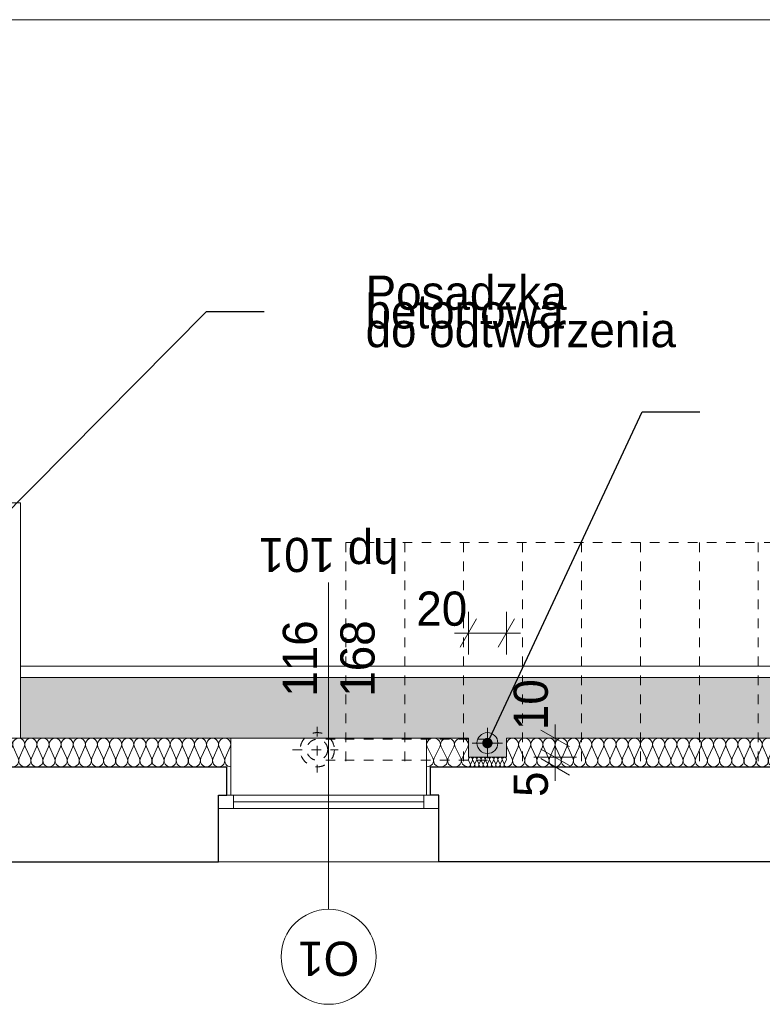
# Model space of a CAD drawing. Extents: x -21260 to 35740, y -2672 to 187028.
# Tile 59 of 120: x 11359 to 15265, y 61846 to 67028. Entities that reach past the tile are written whole.
import ezdxf

# ---------------------------------------------------------------- set-up
doc = ezdxf.new("R2010")
doc.units = 0
doc.header["$MEASUREMENT"] = 0
doc.linetypes.add('Hidden Line', pattern=[100, 50, -50])
for name, color, linetype, lineweight, true_color in [('arch izolacje_Nr_Pióra__3', 7, 'Continuous', 13, 0xff6600), ('Arch ocieplenie_Nr_Pióra__22', 7, 'Continuous', 9, 0x7f7f7f), ('Arch okna_Nr_Pióra__82', 7, 'Continuous', 20, 0xaaaaaa), ('INWENT.ŚCIANY_Nr_Pióra__2', 7, 'Continuous', 13, 0x7f7f7f)]:
    doc.layers.add(name, color=color, linetype=linetype, lineweight=lineweight, true_color=true_color)
for name, color, linetype, lineweight in [('arch izolacje_Nr_Pióra__5', 7, 'Continuous', 13), ('Arch opisy okien_Nr_Pióra__21', 7, 'Continuous', 13), ('ARCH TABELA_Nr_Pióra__21', 7, 'Continuous', 13), ('Arch wymiary_Nr_Pióra__5', 7, 'Continuous', 13), ('INWENT ODWODNIENIE_Nr_Pióra__21', 7, 'Continuous', 13), ('INWENT OPISY_Nr_Pióra__21', 7, 'Continuous', 13), ('INWENT. OKNA_Nr_Pióra__5', 7, 'Continuous', 13), ('INWENT.ŚCIANY_Nr_Pióra__1', 7, 'Continuous', 25), ('INWENT.ŚCIANY_Nr_Pióra__21', 7, 'Continuous', 13)]:
    doc.layers.add(name, color=color, linetype=linetype, lineweight=lineweight)
doc.layers.add('Arch ocieplenie', color=7, linetype='Continuous')
doc.layers.add('Arch wymiary', color=7, linetype='Continuous')
doc.styles.add('GENERATED_STYLE_1', font='txt')
doc.styles.add('GENERATED_STYLE_4', font='txt')
doc.styles.add('GENERATED_STYLE_6', font='txt')
doc.styles.add('GENERATED_STYLE_7', font='txt')
doc.dimstyles.new('GENERATED_STYLE__1', dxfattribs={"dimtxt": 179.999995, "dimasz": 114, "dimexe": 0.18, "dimexo": 0, "dimgap": 0.09, "dimtad": 1, "dimdec": 0, "dimlfac": 0.1, "dimzin": 0, "dimdsep": 46, "dimtxsty": 'GENERATED_STYLE_1', "dimblk": 'ARROWHEAD_2', "dimblk1": 'ARROWHEAD_2', "dimblk2": 'ARROWHEAD_2', "dimcen": 0.09, "dimclrd": 7, "dimclre": 7, "dimclrt": 7, "dimazin": 0, "dimtfac": 1, "dimtdec": 4, "dimtmove": 0, "dimatfit": 3, "dimfxl": 0, "dimtolj": 1, "dimtzin": 0, "dimarcsym": 0})
doc.dimstyles.new('GENERATED_STYLE__3', dxfattribs={"dimtxt": 179.999995, "dimasz": 114, "dimexe": 0.18, "dimexo": 0, "dimgap": 0.09, "dimtad": 1, "dimtih": 1, "dimtoh": 1, "dimdec": 0, "dimlfac": 0.1, "dimzin": 0, "dimdsep": 46, "dimtxsty": 'GENERATED_STYLE_1', "dimblk": 'ARROWHEAD_2', "dimblk1": 'ARROWHEAD_2', "dimblk2": 'ARROWHEAD_2', "dimcen": 0.09, "dimclrd": 7, "dimclre": 7, "dimclrt": 7, "dimazin": 0, "dimtfac": 1, "dimtdec": 4, "dimtmove": 0, "dimatfit": 3, "dimfxl": 0, "dimtolj": 1, "dimtzin": 0, "dimarcsym": 0})
doc.dimstyles.new('GENERATED_STYLE__6', dxfattribs={"dimtxt": 0.18, "dimasz": 109.44, "dimexe": 0.18, "dimexo": 0.0625, "dimgap": 0.09, "dimtad": 0, "dimtih": 1, "dimtoh": 1, "dimdec": 4, "dimzin": 0, "dimdsep": 46, "dimcen": 0.09, "dimadec": 0, "dimazin": 0, "dimtfac": 1, "dimtdec": 4, "dimtmove": 0, "dimatfit": 3, "dimldrblk": 'ARROWHEAD_11', "dimfxl": 0, "dimtolj": 1, "dimtzin": 0, "dimarcsym": 0})

# ---------------------------------------------------------------- blocks, each defined once
blk = doc.blocks.new('Izolacja cieplna 14_7', base_point=(12469.1, 63095.9))
at = {"layer": 'Arch ocieplenie_Nr_Pióra__22', "linetype": 'Continuous'}
for p, q in [((10905.3, 63140.6), (10878.8, 63201.2)), ((10937.2, 63201.2), (10910.6, 63140.6)), ((10969, 63140.6), (10942.5, 63201.2)), ((11000.9, 63201.2), (10974.4, 63140.6)), ((11032.7, 63140.6), (11006.2, 63201.2)), ((11064.6, 63201.2), (11038.1, 63140.6)), ((11096.4, 63140.6), (11069.9, 63201.2)), ((11128.3, 63201.2), (11101.8, 63140.6)), ((11160.2, 63140.6), (11133.7, 63201.2)), ((11192, 63201.2), (11165.5, 63140.6)), ((11223.9, 63140.6), (11197.4, 63201.2)), ((11255.7, 63201.2), (11229.2, 63140.6)), ((11287.6, 63140.6), (11261.1, 63201.2)), ((11319.5, 63201.2), (11293, 63140.6)), ((11351.3, 63140.6), (11324.8, 63201.2)), ((11383.2, 63201.2), (11356.7, 63140.6)), ((11415, 63140.6), (11388.5, 63201.2)), ((11446.9, 63201.2), (11420.4, 63140.6)), ((11478.8, 63140.6), (11452.3, 63201.2)), ((11510.6, 63201.2), (11484.1, 63140.6)), ((11542.5, 63140.6), (11516, 63201.2)), ((11574.3, 63201.2), (11547.8, 63140.6)), ((11606.2, 63140.6), (11579.7, 63201.2)), ((11638.1, 63201.2), (11611.5, 63140.6)), ((11669.9, 63140.6), (11643.4, 63201.2)), ((11701.8, 63201.2), (11675.3, 63140.6)), ((11733.6, 63140.6), (11707.1, 63201.2)), ((11765.5, 63201.2), (11739, 63140.6)), ((11797.4, 63140.6), (11770.8, 63201.2)), ((11829.2, 63201.2), (11802.7, 63140.6)), ((11861.1, 63140.6), (11834.6, 63201.2)), ((11892.9, 63201.2), (11866.4, 63140.6)), ((11924.8, 63140.6), (11898.3, 63201.2)), ((11956.6, 63201.2), (11930.1, 63140.6)), ((11988.5, 63140.6), (11962, 63201.2)), ((12020.4, 63201.2), (11993.9, 63140.6)), ((12052.2, 63140.6), (12025.7, 63201.2)), ((12084.1, 63201.2), (12057.6, 63140.6)), ((12115.9, 63140.6), (12089.4, 63201.2)), ((12147.8, 63201.2), (12121.3, 63140.6)), ((12179.7, 63140.6), (12153.2, 63201.2)), ((12211.5, 63201.2), (12185, 63140.6)), ((12243.4, 63140.6), (12216.9, 63201.2)), ((12275.2, 63201.2), (12248.7, 63140.6)), ((12307.1, 63140.6), (12280.6, 63201.2)), ((12339, 63201.2), (12312.5, 63140.6)), ((12370.8, 63140.6), (12344.3, 63201.2)), ((12402.7, 63201.2), (12376.2, 63140.6)), ((12434.5, 63140.6), (12408, 63201.2)), ((12466.4, 63201.2), (12439.9, 63140.6))]:
    blk.add_line(p, q, dxfattribs=at)
for centre, start_param, end_param in [((10908, 63214), 1.158003, 5.125183), ((10971.7, 63214), 1.158003, 5.125183), ((11035.4, 63214), 1.158003, 5.125183), ((11099.1, 63214), 1.158003, 5.125183), ((11162.8, 63214), 1.158003, 5.125183), ((11226.6, 63214), 1.158003, 5.125183), ((11290.3, 63214), 1.158003, 5.125183), ((11354, 63214), 1.158003, 5.125183), ((11417.7, 63214), 1.158003, 5.125183), ((11481.4, 63214), 1.158003, 5.125183), ((11545.2, 63214), 1.158003, 5.125183), ((11608.9, 63214), 1.158003, 5.125183), ((11672.6, 63214), 1.158003, 5.125183), ((11736.3, 63214), 1.158003, 5.125183), ((11800, 63214), 1.158003, 5.125183), ((11863.7, 63214), 1.158003, 5.125183), ((11927.5, 63214), 1.158003, 5.125183), ((11991.2, 63214), 1.158003, 5.125183), ((12054.9, 63214), 1.158003, 5.125183), ((12118.6, 63214), 1.158003, 5.125183), ((12182.3, 63214), 1.158003, 5.125183), ((12246.1, 63214), 1.158003, 5.125183), ((12309.8, 63214), 1.158003, 5.125183), ((12373.5, 63214), 1.158003, 5.125183), ((12437.2, 63214), 1.158003, 5.125183), ((10876.1, 63127.8), 6.283185, 8.266774), ((10939.8, 63127.8), 4.299595, 8.266774), ((11003.5, 63127.8), 4.299595, 8.266774), ((11067.3, 63127.8), 4.299595, 8.266774), ((11131, 63127.8), 4.299595, 8.266774), ((11194.7, 63127.8), 4.299595, 8.266774), ((11258.4, 63127.8), 4.299595, 8.266774), ((11322.1, 63127.8), 4.299595, 8.266774), ((11385.9, 63127.8), 4.299595, 8.266774), ((11449.6, 63127.8), 4.299595, 8.266774), ((11513.3, 63127.8), 4.299595, 8.266774), ((11577, 63127.8), 4.299595, 8.266774), ((11640.7, 63127.8), 4.299595, 8.266774), ((11704.4, 63127.8), 4.299595, 8.266774), ((11768.2, 63127.8), 4.299595, 8.266774), ((11831.9, 63127.8), 4.299595, 8.266774), ((11895.6, 63127.8), 4.299595, 8.266774), ((11959.3, 63127.8), 4.299595, 8.266774), ((12023, 63127.8), 4.299595, 8.266774), ((12086.8, 63127.8), 4.299595, 8.266774), ((12150.5, 63127.8), 4.299595, 8.266774), ((12214.2, 63127.8), 4.299595, 8.266774), ((12277.9, 63127.8), 4.299595, 8.266774), ((12341.6, 63127.8), 4.299595, 8.266774), ((12405.4, 63127.8), 4.299595, 8.266774), ((12469.1, 63127.8), 4.299596, 6.283185)]:
    blk.add_ellipse(centre, major_axis=(0, -31.9), ratio=0.998668, start_param=start_param, end_param=end_param, dxfattribs=at)
blk = doc.blocks.new('Izolacja cieplna 14_8', base_point=(16354.1, 63095.9))
at = {"layer": 'Arch ocieplenie_Nr_Pióra__22', "linetype": 'Continuous'}
for p, q in [((13948.4, 63140.6), (13921.8, 63201.2)), ((13980.5, 63201.2), (13953.8, 63140.6)), ((14012.5, 63140.6), (13985.8, 63201.2)), ((14044.5, 63201.2), (14017.9, 63140.6)), ((14076.6, 63140.6), (14049.9, 63201.2)), ((14108.6, 63201.2), (14082, 63140.6)), ((14140.7, 63140.6), (14114, 63201.2)), ((14172.7, 63201.2), (14146, 63140.6)), ((14204.7, 63140.6), (14178.1, 63201.2)), ((14236.8, 63201.2), (14210.1, 63140.6)), ((14268.8, 63140.6), (14242.2, 63201.2)), ((14300.9, 63201.2), (14274.2, 63140.6)), ((14332.9, 63140.6), (14306.2, 63201.2)), ((14364.9, 63201.2), (14338.3, 63140.6)), ((14397, 63140.6), (14370.3, 63201.2)), ((14429, 63201.2), (14402.4, 63140.6)), ((14461.1, 63140.6), (14434.4, 63201.2)), ((14493.1, 63201.2), (14466.4, 63140.6)), ((14525.1, 63140.6), (14498.5, 63201.2)), ((14557.2, 63201.2), (14530.5, 63140.6)), ((14589.2, 63140.6), (14562.6, 63201.2)), ((14621.2, 63201.2), (14594.6, 63140.6)), ((14653.3, 63140.6), (14626.6, 63201.2)), ((14685.3, 63201.2), (14658.7, 63140.6)), ((14717.4, 63140.6), (14690.7, 63201.2)), ((14749.4, 63201.2), (14722.7, 63140.6)), ((14781.4, 63140.6), (14754.8, 63201.2)), ((14813.5, 63201.2), (14786.8, 63140.6)), ((14845.5, 63140.6), (14818.9, 63201.2)), ((14877.6, 63201.2), (14850.9, 63140.6)), ((14909.6, 63140.6), (14882.9, 63201.2)), ((14941.6, 63201.2), (14915, 63140.6)), ((14973.7, 63140.6), (14947, 63201.2)), ((15005.7, 63201.2), (14979.1, 63140.6)), ((15037.8, 63140.6), (15011.1, 63201.2)), ((15069.8, 63201.2), (15043.1, 63140.6)), ((15101.8, 63140.6), (15075.2, 63201.2)), ((15133.9, 63201.2), (15107.2, 63140.6)), ((15165.9, 63140.6), (15139.3, 63201.2)), ((15198, 63201.2), (15171.3, 63140.6)), ((15230, 63140.6), (15203.3, 63201.2)), ((15262, 63201.2), (15235.4, 63140.6)), ((15294.1, 63140.6), (15267.4, 63201.2)), ((15326.1, 63201.2), (15299.5, 63140.6)), ((15358.2, 63140.6), (15331.5, 63201.2)), ((15390.2, 63201.2), (15363.5, 63140.6)), ((15422.2, 63140.6), (15395.6, 63201.2)), ((15454.3, 63201.2), (15427.6, 63140.6)), ((15486.3, 63140.6), (15459.7, 63201.2)), ((15518.4, 63201.2), (15491.7, 63140.6)), ((15550.4, 63140.6), (15523.7, 63201.2)), ((15582.4, 63201.2), (15555.8, 63140.6)), ((15614.5, 63140.6), (15587.8, 63201.2)), ((15646.5, 63201.2), (15619.9, 63140.6)), ((15678.6, 63140.6), (15651.9, 63201.2)), ((15710.6, 63201.2), (15683.9, 63140.6)), ((15742.6, 63140.6), (15716, 63201.2)), ((15774.7, 63201.2), (15748, 63140.6)), ((15806.7, 63140.6), (15780.1, 63201.2)), ((15838.7, 63201.2), (15812.1, 63140.6)), ((15870.8, 63140.6), (15844.1, 63201.2)), ((15902.8, 63201.2), (15876.2, 63140.6)), ((15934.9, 63140.6), (15908.2, 63201.2)), ((15966.9, 63201.2), (15940.2, 63140.6)), ((15998.9, 63140.6), (15972.3, 63201.2)), ((16031, 63201.2), (16004.3, 63140.6)), ((16063, 63140.6), (16036.4, 63201.2)), ((16095.1, 63201.2), (16068.4, 63140.6)), ((16127.1, 63140.6), (16100.4, 63201.2)), ((16159.1, 63201.2), (16132.5, 63140.6)), ((16191.2, 63140.6), (16164.5, 63201.2)), ((16223.2, 63201.2), (16196.6, 63140.6)), ((16255.3, 63140.6), (16228.6, 63201.2)), ((16287.3, 63201.2), (16260.6, 63140.6)), ((16319.3, 63140.6), (16292.7, 63201.2)), ((16351.4, 63201.2), (16324.7, 63140.6))]:
    blk.add_line(p, q, dxfattribs=at)
for centre, start_param, end_param in [((13951.1, 63214), 2.728799, 6.695979), ((14015.2, 63214), 2.728799, 6.695979), ((14079.3, 63214), 2.728799, 6.695979), ((14143.3, 63214), 2.728799, 6.695979), ((14207.4, 63214), 2.728799, 6.695979), ((14271.5, 63214), 2.728799, 6.695979), ((14335.6, 63214), 2.728799, 6.695979), ((14399.7, 63214), 2.728799, 6.695979), ((14463.7, 63214), 2.728799, 6.695979), ((14527.8, 63214), 2.728799, 6.695979), ((14591.9, 63214), 2.728799, 6.695979), ((14656, 63214), 2.728799, 6.695979), ((14720.1, 63214), 2.728799, 6.695979), ((14784.1, 63214), 2.728799, 6.695979), ((14848.2, 63214), 2.728799, 6.695979), ((14912.3, 63214), 2.728799, 6.695979), ((14976.4, 63214), 2.728799, 6.695979), ((15040.5, 63214), 2.728799, 6.695979), ((15104.5, 63214), 2.728799, 6.695979), ((15168.6, 63214), 2.728799, 6.695979), ((15232.7, 63214), 2.728799, 6.695979), ((15296.8, 63214), 2.728799, 6.695979), ((15360.8, 63214), 2.728799, 6.695979), ((15424.9, 63214), 2.728799, 6.695979), ((15489, 63214), 2.728799, 6.695979), ((15553.1, 63214), 2.728799, 6.695979), ((15617.2, 63214), 2.728799, 6.695979), ((15681.2, 63214), 2.728799, 6.695979), ((15745.3, 63214), 2.728799, 6.695979), ((15809.4, 63214), 2.728799, 6.695979), ((15873.5, 63214), 2.728799, 6.695979), ((15937.6, 63214), 2.728799, 6.695979), ((16001.6, 63214), 2.728799, 6.695979), ((16065.7, 63214), 2.728799, 6.695979), ((16129.8, 63214), 2.728799, 6.695979), ((16193.9, 63214), 2.728799, 6.695979), ((16258, 63214), 2.728799, 6.695979), ((16322, 63214), 2.728799, 6.695979), ((13919.1, 63127.8), 1.570796, 3.554385), ((13983.2, 63127.8), 5.870392, 9.837571), ((14047.2, 63127.8), 5.870392, 9.837571), ((14111.3, 63127.8), 5.870392, 9.837571), ((14175.4, 63127.8), 5.870392, 9.837571), ((14239.5, 63127.8), 5.870392, 9.837571), ((14303.5, 63127.8), 5.870392, 9.837571), ((14367.6, 63127.8), 5.870392, 9.837571), ((14431.7, 63127.8), 5.870392, 9.837571), ((14495.8, 63127.8), 5.870392, 9.837571), ((14559.9, 63127.8), 5.870392, 9.837571), ((14623.9, 63127.8), 5.870392, 9.837571), ((14688, 63127.8), 5.870392, 9.837571), ((14752.1, 63127.8), 5.870392, 9.837571), ((14816.2, 63127.8), 5.870392, 9.837571), ((14880.3, 63127.8), 5.870392, 9.837571), ((14944.3, 63127.8), 5.870392, 9.837571), ((15008.4, 63127.8), 5.870392, 9.837571), ((15072.5, 63127.8), 5.870392, 9.837571), ((15136.6, 63127.8), 5.870392, 9.837571), ((15200.7, 63127.8), 5.870392, 9.837571), ((15264.7, 63127.8), 5.870392, 9.837571), ((15328.8, 63127.8), 5.870392, 9.837571), ((15392.9, 63127.8), 5.870392, 9.837571), ((15457, 63127.8), 5.870392, 9.837571), ((15521, 63127.8), 5.870392, 9.837571), ((15585.1, 63127.8), 5.870392, 9.837571), ((15649.2, 63127.8), 5.870392, 9.837571), ((15713.3, 63127.8), 5.870392, 9.837571), ((15777.4, 63127.8), 5.870392, 9.837571), ((15841.4, 63127.8), 5.870392, 9.837571), ((15905.5, 63127.8), 5.870392, 9.837571), ((15969.6, 63127.8), 5.870392, 9.837571), ((16033.7, 63127.8), 5.870392, 9.837571), ((16097.8, 63127.8), 5.870392, 9.837571), ((16161.8, 63127.8), 5.870392, 9.837571), ((16225.9, 63127.8), 5.870392, 9.837571), ((16290, 63127.8), 5.870392, 9.837571), ((16354.1, 63127.8), 5.870392, 7.853982)]:
    blk.add_ellipse(centre, major_axis=(-32, 0), ratio=0.9957, start_param=start_param, end_param=end_param, dxfattribs=at)
blk = doc.blocks.new('Izolacja cieplna 14_48', base_point=(13919.1, 63095.9))
at = {"layer": 'Arch ocieplenie_Nr_Pióra__22', "linetype": 'Continuous'}
for p, q in [((13729.2, 63110.8), (13720, 63131)), ((13740.4, 63131), (13731.1, 63110.8)), ((13751.5, 63110.8), (13742.2, 63131)), ((13762.6, 63131), (13753.3, 63110.8)), ((13773.7, 63110.8), (13764.4, 63131)), ((13784.8, 63131), (13775.6, 63110.8)), ((13795.9, 63110.8), (13786.7, 63131)), ((13807, 63131), (13797.8, 63110.8)), ((13818.1, 63110.8), (13808.9, 63131)), ((13829.2, 63131), (13820, 63110.8)), ((13840.4, 63110.8), (13831.1, 63131)), ((13851.5, 63131), (13842.2, 63110.8)), ((13862.6, 63110.8), (13853.3, 63131)), ((13873.7, 63131), (13864.4, 63110.8)), ((13884.8, 63110.8), (13875.6, 63131)), ((13895.9, 63131), (13886.7, 63110.8)), ((13907, 63110.8), (13897.8, 63131)), ((13918.1, 63131), (13908.9, 63110.8))]:
    blk.add_line(p, q, dxfattribs=at)
for centre, start_param, end_param in [((13730.2, 63135.2), 2.728799, 6.695979), ((13752.4, 63135.2), 2.728799, 6.695979), ((13774.6, 63135.2), 2.728799, 6.695979), ((13796.8, 63135.2), 2.728799, 6.695979), ((13819.1, 63135.2), 2.728799, 6.695979), ((13841.3, 63135.2), 2.728799, 6.695979), ((13863.5, 63135.2), 2.728799, 6.695979), ((13885.7, 63135.2), 2.728799, 6.695979), ((13908, 63135.2), 2.728799, 6.695979), ((13719.1, 63106.5), 1.570796, 3.554385), ((13741.3, 63106.5), 5.870392, 9.837571), ((13763.5, 63106.5), 5.870392, 9.837571), ((13785.7, 63106.5), 5.870392, 9.837571), ((13808, 63106.5), 5.870392, 9.837571), ((13830.2, 63106.5), 5.870392, 9.837571), ((13852.4, 63106.5), 5.870392, 9.837571), ((13874.6, 63106.5), 5.870392, 9.837571), ((13896.8, 63106.5), 5.870392, 9.837571), ((13919.1, 63106.5), 5.870392, 7.853982)]:
    blk.add_ellipse(centre, major_axis=(-11.1, 0), ratio=0.957051, start_param=start_param, end_param=end_param, dxfattribs=at)
blk = doc.blocks.new('Izolacja cieplna 14_49', base_point=(13719.1, 63095.9))
at = {"layer": 'Arch ocieplenie_Nr_Pióra__22', "linetype": 'Continuous'}
for p, q in [((13532.7, 63140.6), (13502.2, 63201.2)), ((13569.3, 63201.2), (13538.8, 63140.6)), ((13606, 63140.6), (13575.5, 63201.2)), ((13642.7, 63201.2), (13612.2, 63140.6)), ((13679.3, 63140.6), (13648.8, 63201.2)), ((13716, 63201.2), (13685.5, 63140.6))]:
    blk.add_line(p, q, dxfattribs=at)
for centre, start_param, end_param in [((13535.7, 63214), 2.728799, 6.695979), ((13609.1, 63214), 2.728799, 6.695979), ((13682.4, 63214), 2.728799, 6.695979), ((13499.1, 63127.8), 1.570796, 3.554385), ((13572.4, 63127.8), 5.870392, 9.837571), ((13645.7, 63127.8), 5.870392, 9.837571), ((13719.1, 63127.8), 5.870392, 7.853982)]:
    blk.add_ellipse(centre, major_axis=(-36.7, 0), ratio=0.870047, start_param=start_param, end_param=end_param, dxfattribs=at)
blk = doc.blocks.new('*D477')
at = {"layer": 'Arch wymiary_Nr_Pióra__5', "linetype": 'Continuous'}
for p, q in [((13719.1, 63687.4), (13719.1, 63912.4)), ((13919.1, 63687.4), (13919.1, 63912.4)), ((13762.4, 63874.9), (13675.8, 63724.9)), ((13875.8, 63724.9), (13962.4, 63874.9)), ((13645.7, 63799.9), (13719.1, 63799.9)), ((13719.1, 63799.9), (13919.1, 63799.9)), ((13919.1, 63799.9), (13992.4, 63799.9))]:
    blk.add_line(p, q, dxfattribs=at)
at = {"layer": 'Arch wymiary_Nr_Pióra__5', "insert": (13445.3, 63835.9), "char_height": 180, "attachment_point": 7, "style": 'GENERATED_STYLE_1'}
blk.add_mtext('{20}', dxfattribs=at)
blk = doc.blocks.new('ARROWHEAD_2')
at = {"color": 0, "linetype": 'Continuous', "lineweight": 0}
for p, q in [((-0.378, -0.655), (0.378, 0.655)), ((0, 0), (-1, 0))]:
    blk.add_line(p, q, dxfattribs=at)
blk = doc.blocks.new('*D478')
at = {"layer": 'Arch wymiary_Nr_Pióra__5', "linetype": 'Continuous'}
for p, q in [((14100.6, 63189.2), (14250.6, 63102.6)), ((14288.1, 63145.9), (14063.1, 63145.9)), ((14100.6, 63139.2), (14250.6, 63052.6)), ((14175.6, 63095.9), (14175.6, 63145.9)), ((14288.1, 63095.9), (14063.1, 63095.9)), ((14175.6, 63022.5), (14175.6, 63095.9))]:
    blk.add_line(p, q, dxfattribs=at)
at = {"layer": 'Arch wymiary_Nr_Pióra__5', "char_height": 180, "attachment_point": 7, "rotation": 90, "style": 'GENERATED_STYLE_1'}
for s, insert in [('{10}', (14139.6, 63289.2)), ('{5}', (14139.6, 62937.3))]:
    blk.add_mtext(s, dxfattribs=dict(at, insert=insert))
blk = doc.blocks.new('*D479')
at = {"layer": 'Arch wymiary_Nr_Pióra__5', "linetype": 'Continuous'}
for p, q in [((14250.6, 63202.6), (14100.6, 63289.2)), ((14175.6, 63245.9), (14175.6, 63319.2)), ((14288.1, 63245.9), (14063.1, 63245.9)), ((14175.6, 63145.9), (14175.6, 63245.9)), ((14100.6, 63189.2), (14250.6, 63102.6)), ((14288.1, 63145.9), (14063.1, 63145.9))]:
    blk.add_line(p, q, dxfattribs=at)
at = {"layer": 'Arch wymiary_Nr_Pióra__5', "char_height": 180, "attachment_point": 7, "rotation": 90, "style": 'GENERATED_STYLE_1'}
for s, insert in [('{10}', (14139.6, 63289.2)), ('{5}', (14139.6, 62937.3))]:
    blk.add_mtext(s, dxfattribs=dict(at, insert=insert))
blk = doc.blocks.new('ARROWHEAD_11')
at = {"color": 0, "linetype": 'Continuous', "lineweight": 0}
blk.add_line((0, 0), (-1, 0), dxfattribs=at)
at = {"color": 0, "linetype": 'Continuous', "lineweight": 0, "const_width": 0.25, "flags": 128}
blk.add_lwpolyline([(-0.125, 0, 1), (0.125, 0, 1)], format="xyb", close=True, dxfattribs=at)

msp = doc.modelspace()

# ---------------------------------------------------------------- hatches: boundary and pattern name
at = {"layer": 'Arch okna_Nr_Pióra__82', "linetype": 'Continuous'}
h = msp.add_hatch(dxfattribs=at)
h.set_pattern_fill('Render', color=256, style=0, pattern_type=2)
h.set_pattern_definition([(45, (0, 350), (-111.36932, 111.36932), [0, -105, 0, -157.5]), (110, (350, 350), (148.0016, 53.86817), [0, -77, 0, -133])])
h.paths.add_polyline_path([(11364.1, 63245.9), (13719.1, 63245.9), (13719.1, 63145.9), (13919.1, 63145.9), (13919.1, 63245.9), (27124.1, 63245.9), (27124.1, 63295.9), (28044.1, 63295.9), (28044.1, 63245.9), (31559.1, 63245.9), (31559.1, 63145.9), (31759.1, 63145.9), (31759.1, 63245.9), (32074.1, 63245.9), (32074.1, 63565.9), (11364.1, 63565.9)], flags=0)

# ---------------------------------------------------------------- linework, layer by layer
at = {"layer": 'arch izolacje_Nr_Pióra__3', "linetype": 'Continuous'}
for p, q in [((12469.1, 63245.9), (10874.1, 63245.9)), ((10874.1, 63245.9), (13719.1, 63245.9)), ((12469.1, 62945.9), (12469.1, 63245.9)), ((13499.1, 63245.9), (13499.1, 62945.9)), ((13719.1, 63245.9), (13499.1, 63245.9)), ((13719.1, 63245.9), (13719.1, 63145.9)), ((16354.1, 63245.9), (13919.1, 63245.9)), ((13919.1, 63245.9), (13919.1, 63145.9)), ((13919.1, 63245.9), (27124.1, 63245.9)), ((13919.1, 63145.9), (13719.1, 63145.9))]:
    msp.add_line(p, q, dxfattribs=at)
at = {"layer": 'arch izolacje_Nr_Pióra__5', "linetype": 'Continuous'}
for p, q in [((9864.1, 64485.9), (11364.1, 64485.9)), ((11364.1, 64485.9), (11364.1, 63245.9)), ((11364.1, 63625.9), (32134.1, 63625.9)), ((11364.1, 63565.9), (32074.1, 63565.9))]:
    msp.add_line(p, q, dxfattribs=at)
at = {"layer": 'Arch opisy okien_Nr_Pióra__21', "linetype": 'Continuous'}
msp.add_circle((12984.1, 62095.9), 250, dxfattribs=at)
at = {"layer": 'ARCH TABELA_Nr_Pióra__21', "linetype": 'Continuous'}
msp.add_line((-21259.9, 67028.4), (35740.1, 67028.4), dxfattribs=at)
at = {"layer": 'INWENT ODWODNIENIE_Nr_Pióra__21', "linetype": 'Continuous'}
for p, q in [((13819.1, 63300.9), (13819.1, 63140.9)), ((13739.1, 63220.9), (13899.1, 63220.9))]:
    msp.add_line(p, q, dxfattribs=at)
msp.add_circle((13819.1, 63220.9), 55, dxfattribs=at)
at = {"layer": 'INWENT OPISY_Nr_Pióra__21', "linetype": 'Continuous'}
msp.add_line((12984.1, 62345.9), (12984.1, 64065.9), dxfattribs=at)
at = {"layer": 'INWENT. OKNA_Nr_Pióra__5', "linetype": 'Continuous'}
for p, q in [((12404.1, 62945.9), (13564.1, 62945.9)), ((12404.1, 62945.9), (12404.1, 62875.9)), ((12484.1, 62945.9), (12484.1, 62875.9)), ((13484.1, 62945.9), (13484.1, 62875.9)), ((13564.1, 62945.9), (13564.1, 62875.9)), ((13564.1, 62875.9), (12404.1, 62875.9)), ((12484.1, 62910.9), (13484.1, 62910.9))]:
    msp.add_line(p, q, dxfattribs=at)
at = {"layer": 'INWENT.ŚCIANY_Nr_Pióra__1', "linetype": 'Continuous'}
for p, q in [((10814.1, 63095.9), (12449.1, 63095.9)), ((12449.1, 62945.9), (12449.1, 63095.9)), ((13519.1, 62945.9), (13519.1, 63095.9)), ((13519.1, 63095.9), (16334.1, 63095.9)), ((12404.1, 62595.9), (12404.1, 62945.9)), ((12404.1, 62945.9), (12449.1, 62945.9)), ((13564.1, 62945.9), (13519.1, 62945.9)), ((13564.1, 62595.9), (13564.1, 62945.9)), ((11274.1, 62595.9), (12404.1, 62595.9)), ((16334.1, 62595.9), (13564.1, 62595.9))]:
    msp.add_line(p, q, dxfattribs=at)
at = {"layer": 'INWENT.ŚCIANY_Nr_Pióra__2', "linetype": 'Hidden Line'}
for p, q in [((13074.1, 64275.9), (15554.1, 64275.9)), ((13074.1, 64275.9), (13074.1, 63095.9)), ((13384.1, 64275.9), (13384.1, 63095.9)), ((13694.1, 64275.9), (13694.1, 63095.9)), ((14004.1, 64275.9), (14004.1, 63095.9)), ((14314.1, 64275.9), (14314.1, 63095.9)), ((14624.1, 64275.9), (14624.1, 63095.9)), ((14934.1, 64275.9), (14934.1, 63095.9)), ((15244.1, 64275.9), (15244.1, 63095.9)), ((12924.1, 63305.9), (12924.1, 63065.9)), ((13819.1, 63240.9), (12924.1, 63240.9)), ((12794.1, 63185.9), (13034.1, 63185.9)), ((13819.1, 63130.9), (12924.1, 63130.9))]:
    msp.add_line(p, q, dxfattribs=at)
for radius in [90, 55]:
    msp.add_circle((12924.1, 63185.9), radius, dxfattribs=at)
at = {"layer": 'INWENT.ŚCIANY_Nr_Pióra__21', "linetype": 'Continuous'}
msp.add_line((13564.1, 62595.9), (12404.1, 62595.9), dxfattribs=at)

# ---------------------------------------------------------------- block references
at = {"layer": 'Arch ocieplenie', "color": 104, "linetype": 'Continuous', "lineweight": 9, "true_color": 0x029e21}
for name, p in [('Izolacja cieplna 14_7', (12469.1, 63095.9)), ('Izolacja cieplna 14_49', (13719.1, 63095.9)), ('Izolacja cieplna 14_8', (16354.1, 63095.9)), ('Izolacja cieplna 14_48', (13919.1, 63095.9))]:
    msp.add_blockref(name, p, dxfattribs=at)

# ---------------------------------------------------------------- texts
at = {"layer": 'Arch opisy okien_Nr_Pióra__21', "linetype": 'Continuous', "insert": (12984.1, 61995.6), "char_height": 180, "attachment_point": 2, "rotation": 180, "style": 'GENERATED_STYLE_6'}
msp.add_mtext('{O1}', dxfattribs=at)
at = {"layer": 'INWENT OPISY_Nr_Pióra__21', "linetype": 'Continuous', "insert": (13178.3, 65491.8), "char_height": 180, "width": 1987.21, "attachment_point": 4, "line_spacing_factor": 0.328109, "style": 'GENERATED_STYLE_4'}
msp.add_mtext('{Posadzka betonowa\\Pdo odtworzenia}', dxfattribs=at)
at = {"layer": 'INWENT OPISY_Nr_Pióra__21', "linetype": 'Continuous', "insert": (12984.1, 64121.1), "char_height": 180, "attachment_point": 2, "rotation": 180, "style": 'GENERATED_STYLE_7'}
msp.add_mtext('{hp 101}', dxfattribs=at)
at = {"layer": 'INWENT OPISY_Nr_Pióra__21', "linetype": 'Continuous', "insert": (12742.9, 63665.9), "char_height": 180, "width": 1346.334, "attachment_point": 2, "rotation": 90, "line_spacing_factor": 1.008888, "style": 'GENERATED_STYLE_7'}
msp.add_mtext('{116\\P168}', dxfattribs=at)

# ---------------------------------------------------------------- dimensions: what is measured, and where the dimension line sits
at = {"layer": 'Arch wymiary', "linetype": 'Continuous'}
dim = msp.add_linear_dim(base=(13719.1, 63799.9), p1=(13719.1, 63245.9), p2=(13919.1, 63245.9), dimstyle='GENERATED_STYLE__3', dxfattribs=at)
dim.commit()
dim.dimension.update_dxf_attribs({"geometry": '*D477', "text_midpoint": (13581.9, 63925.9)})
for p1, p2, picture, middle in [((13919.1, 63095.9), (13919.1, 63145.9), '*D478', (14049.6, 63005.6)), ((13919.1, 63145.9), (13919.1, 63245.9), '*D479', (14049.6, 63425.8))]:
    dim = msp.add_linear_dim(base=(14175.6, 63095.9), p1=p1, p2=p2, angle=90, dimstyle='GENERATED_STYLE__1', dxfattribs=at)
    dim.commit()
    dim.dimension.update_dxf_attribs({"geometry": picture, "text_midpoint": middle})

# ---------------------------------------------------------------- leaders
at = {"layer": 'INWENT OPISY_Nr_Pióra__21', "linetype": 'Continuous', "annotation_type": 0, "has_hookline": 1, "hookline_direction": 1}
for points, text_width in [([(11140.6, 64280.7), (12341.8, 65492.3), (12644.9, 65492.3)], 1525.7), ([(13819.1, 63220.9), (14633.4, 64964.7), (14936.5, 64964.7)], 437.1)]:
    msp.add_leader(points, dimstyle='GENERATED_STYLE__6', dxfattribs=dict(at, text_width=text_width))

doc.saveas('drawing.dxf')
